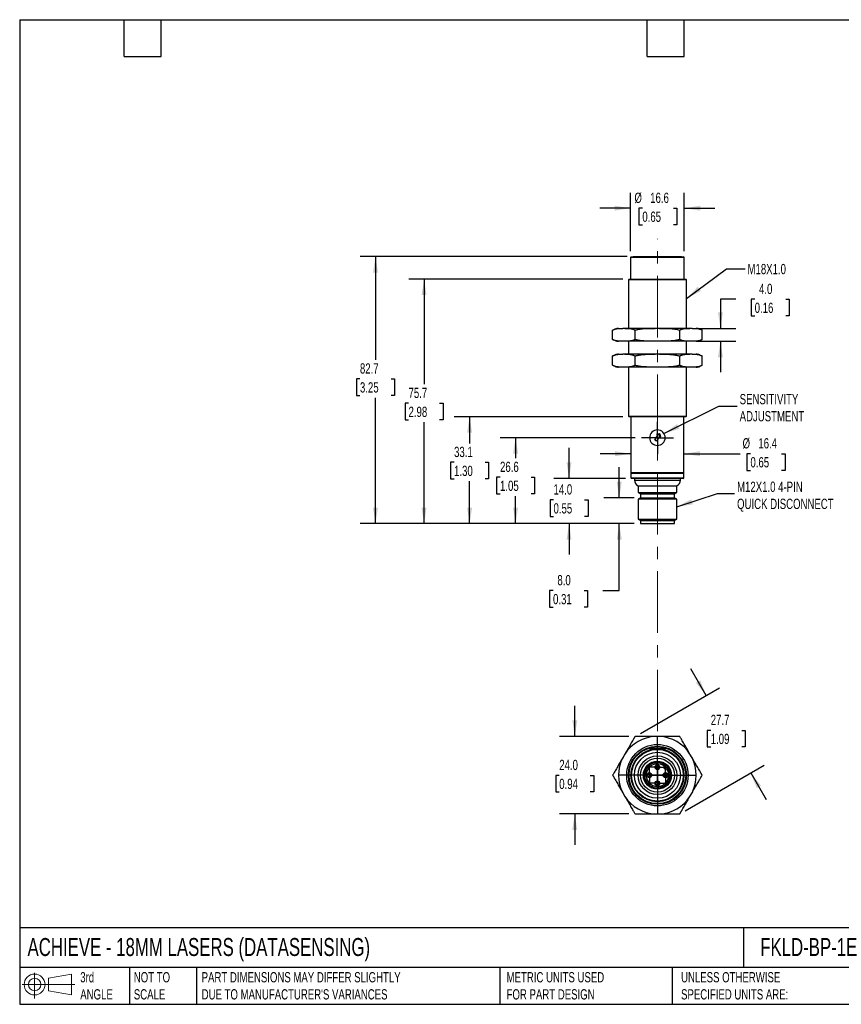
# Model space of a CAD drawing. Header units: millimetres. Extents: x 10 to 410, y 10 to 314.
# Tile 1 of 2: x 10 to 264, y 10 to 314. Entities that reach past the tile are written whole.
import ezdxf

# ---------------------------------------------------------------- set-up
doc = ezdxf.new("R2010")
doc.units = ezdxf.units.MM
doc.header["$LTSCALE"] = 1.5
doc.linetypes.add('CENTERX2', pattern=[20.32, 12.7, -2.54, 2.54, -2.54])
doc.layers.add('CENTER', color=40, linetype='CENTERX2')
doc.layers.add('DIMENSIONS', color=140, linetype='Continuous', lineweight=25)
doc.layers.add('TEXT', color=140, linetype='Continuous', lineweight=25)
doc.styles.add('SLDTEXTSTYLE0', font='TXT', dxfattribs={"width": 0.7})
doc.dimstyles.new('SLDDIMSTYLE0', dxfattribs={"dimtxt": 3.237012, "dimasz": 4.953, "dimexe": 0, "dimexo": 0.0625, "dimgap": 0.809253, "dimtad": 0, "dimtih": 1, "dimtoh": 1, "dimdec": 1, "dimrnd": 1e-09, "dimzin": 4, "dimdsep": 46, "dimtxsty": 'SLDTEXTSTYLE0', "dimsah": 1, "dimcen": 0.09, "dimadec": 0, "dimazin": 1, "dimtfac": 1, "dimtdec": 1, "dimtmove": 0, "dimatfit": 0, "dimfxl": 0, "dimfrac": 2, "dimtolj": 1, "dimtzin": 12, "dimarcsym": 0})
doc.dimstyles.new('SLDDIMSTYLE1', dxfattribs={"dimtxt": 3.237012, "dimasz": 4.953, "dimexe": 0, "dimexo": 0.0625, "dimgap": 0.809253, "dimtad": 0, "dimtih": 1, "dimtoh": 1, "dimdec": 1, "dimrnd": 1e-09, "dimzin": 12, "dimdsep": 46, "dimtxsty": 'SLDTEXTSTYLE0', "dimsah": 1, "dimcen": 0.09, "dimadec": 0, "dimazin": 3, "dimtfac": 1, "dimtdec": 1, "dimtofl": 0, "dimtmove": 0, "dimatfit": 3, "dimfxl": 0, "dimfrac": 2, "dimtolj": 1, "dimtzin": 12, "dimarcsym": 0})
doc.dimstyles.new('SLDDIMSTYLE2', dxfattribs={"dimtxt": 3.237012, "dimasz": 4.953, "dimexe": 0, "dimexo": 0.0625, "dimgap": 0.809253, "dimtad": 0, "dimtih": 1, "dimtoh": 1, "dimdec": 1, "dimrnd": 1e-09, "dimzin": 12, "dimdsep": 46, "dimtxsty": 'SLDTEXTSTYLE0', "dimsah": 1, "dimcen": 0.09, "dimadec": 0, "dimazin": 3, "dimtfac": 1, "dimtdec": 1, "dimtmove": 0, "dimatfit": 0, "dimfxl": 0, "dimfrac": 2, "dimtolj": 1, "dimtzin": 12, "dimarcsym": 0})
doc.dimstyles.new('SLDDIMSTYLE3', dxfattribs={"dimtxt": 0.18, "dimasz": 4.953, "dimexe": 0, "dimexo": 0.0625, "dimgap": 0, "dimtad": 0, "dimtih": 1, "dimtoh": 1, "dimdec": 0, "dimrnd": 1e-09, "dimzin": 0, "dimdsep": 46, "dimtxsty": 'Standard', "dimsah": 1, "dimcen": 0.09, "dimadec": 0, "dimazin": 0, "dimtfac": 4.953, "dimtdec": 0, "dimtofl": 0, "dimtmove": 0, "dimatfit": 3, "dimfxl": 0, "dimfrac": 2, "dimtolj": 1, "dimtzin": 0, "dimarcsym": 0})

# ---------------------------------------------------------------- blocks, each defined once
blk = doc.blocks.new('Block11')
at = {"color": 7, "linetype": 'Continuous', "lineweight": 18}
for p, q in [((3.88, 7.97), (3.88, 0)), ((8.22, 6.25), (15.26, 7.55)), ((8.22, 2.39), (8.22, 6.25)), ((15.26, 7.55), (15.26, 1.1)), ((0, 4.32), (16.31, 4.32)), ((8.22, 2.39), (15.26, 1.1))]:
    blk.add_line(p, q, dxfattribs=at)
for radius in [3.23, 1.93]:
    blk.add_circle((3.88, 4.32), radius, dxfattribs=at)
blk = doc.blocks.new('Block12')
at = {"color": 7, "linetype": 'Continuous'}
blk.add_blockref('Block11', (0, 0), dxfattribs=at)
blk = doc.blocks.new('_D')
at = {"layer": 'DIMENSIONS'}
for p, q in [((195.17, 166.32), (195.17, 175.84)), ((199.82, 166.32), (190.41, 166.32)), ((199.82, 158.32), (190.41, 158.32)), ((195.17, 137.59), (195.17, 158.32)), ((174.66, 137.59), (173.58, 137.59)), ((173.58, 137.59), (173.58, 132.45)), ((184.28, 137.59), (185.37, 137.59)), ((185.37, 137.59), (185.37, 132.45)), ((190.12, 137.59), (195.17, 137.59)), ((173.58, 132.45), (174.66, 132.45)), ((185.37, 132.45), (184.28, 132.45))]:
    blk.add_line(p, q, dxfattribs=at)
for points in [[(195.17, 166.32), (195.93, 171.27), (194.41, 171.27)], [(195.17, 158.32), (194.41, 153.36), (195.93, 153.36)]]:
    blk.add_solid(points, dxfattribs=at)
at = {"layer": 'DIMENSIONS', "char_height": 3.175, "attachment_point": 1, "style": 'SLDTEXTSTYLE0'}
for s, insert in [('8.0', (176.01, 142.41)), ('0.31', (174.66, 136.54))]:
    blk.add_mtext(s, dxfattribs=dict(at, insert=insert))
blk = doc.blocks.new('_D_1')
at = {"layer": 'DIMENSIONS'}
for p, q in [((179.62, 172.32), (179.62, 181.84)), ((197.07, 172.32), (174.86, 172.32)), ((174.81, 165.69), (173.72, 165.69)), ((173.72, 165.69), (173.72, 160.55)), ((184.43, 165.69), (185.52, 165.69)), ((185.52, 165.69), (185.52, 160.55)), ((173.72, 160.55), (174.81, 160.55)), ((185.52, 160.55), (184.43, 160.55)), ((199.82, 158.32), (174.86, 158.32)), ((179.62, 158.32), (179.62, 148.79))]:
    blk.add_line(p, q, dxfattribs=at)
for points in [[(179.62, 172.32), (180.38, 177.27), (178.86, 177.27)], [(179.62, 158.32), (178.86, 153.36), (180.38, 153.36)]]:
    blk.add_solid(points, dxfattribs=at)
at = {"layer": 'DIMENSIONS', "char_height": 3.175, "attachment_point": 1, "style": 'SLDTEXTSTYLE0'}
for s, insert in [('14.0', (174.81, 170.51)), ('0.55', (174.81, 164.64))]:
    blk.add_mtext(s, dxfattribs=dict(at, insert=insert))
blk = doc.blocks.new('_D_2')
at = {"layer": 'DIMENSIONS'}
for p, q in [((200.13, 184.92), (158.3, 184.92)), ((163.06, 184.92), (163.06, 178.55)), ((158.25, 172.68), (157.16, 172.68)), ((157.16, 172.68), (157.16, 167.53)), ((167.87, 172.68), (168.95, 172.68)), ((168.95, 172.68), (168.95, 167.53)), ((157.16, 167.53), (158.25, 167.53)), ((163.06, 158.32), (163.06, 166.81)), ((168.95, 167.53), (167.87, 167.53)), ((199.82, 158.32), (158.3, 158.32))]:
    blk.add_line(p, q, dxfattribs=at)
for points in [[(163.06, 184.92), (162.3, 179.96), (163.82, 179.96)], [(163.06, 158.32), (163.82, 163.27), (162.3, 163.27)]]:
    blk.add_solid(points, dxfattribs=at)
at = {"layer": 'DIMENSIONS', "char_height": 3.175, "attachment_point": 1, "style": 'SLDTEXTSTYLE0'}
for s, insert in [('26.6', (158.25, 177.5)), ('1.05', (158.25, 171.63))]:
    blk.add_mtext(s, dxfattribs=dict(at, insert=insert))
blk = doc.blocks.new('_D_3')
at = {"layer": 'DIMENSIONS'}
for p, q in [((196.27, 191.42), (144.06, 191.42)), ((148.83, 191.42), (148.83, 183.16)), ((144.02, 177.3), (142.93, 177.3)), ((142.93, 177.3), (142.93, 172.15)), ((153.64, 177.3), (154.72, 177.3)), ((154.72, 177.3), (154.72, 172.15)), ((142.93, 172.15), (144.02, 172.15)), ((148.83, 158.32), (148.83, 171.43)), ((154.72, 172.15), (153.64, 172.15)), ((199.82, 158.32), (144.06, 158.32))]:
    blk.add_line(p, q, dxfattribs=at)
for points in [[(148.83, 191.42), (148.07, 186.46), (149.59, 186.46)], [(148.83, 158.32), (149.59, 163.27), (148.07, 163.27)]]:
    blk.add_solid(points, dxfattribs=at)
at = {"layer": 'DIMENSIONS', "char_height": 3.175, "attachment_point": 1, "style": 'SLDTEXTSTYLE0'}
for s, insert in [('33.1', (144.02, 182.11)), ('1.30', (144.02, 176.24))]:
    blk.add_mtext(s, dxfattribs=dict(at, insert=insert))
blk = doc.blocks.new('_D_4')
at = {"layer": 'DIMENSIONS'}
for p, q in [((196.27, 234.02), (129.96, 234.02)), ((134.73, 234.02), (134.73, 201.45)), ((129.92, 195.58), (128.83, 195.58)), ((128.83, 195.58), (128.83, 190.43)), ((139.54, 195.58), (140.62, 195.58)), ((140.62, 195.58), (140.62, 190.43)), ((128.83, 190.43), (129.92, 190.43)), ((134.73, 158.32), (134.73, 189.71)), ((140.62, 190.43), (139.54, 190.43)), ((199.82, 158.32), (129.96, 158.32))]:
    blk.add_line(p, q, dxfattribs=at)
for points in [[(134.73, 234.02), (133.97, 229.06), (135.49, 229.06)], [(134.73, 158.32), (135.49, 163.27), (133.97, 163.27)]]:
    blk.add_solid(points, dxfattribs=at)
at = {"layer": 'DIMENSIONS', "char_height": 3.175, "attachment_point": 1, "style": 'SLDTEXTSTYLE0'}
for s, insert in [('75.7', (129.92, 200.39)), ('2.98', (129.92, 194.52))]:
    blk.add_mtext(s, dxfattribs=dict(at, insert=insert))
blk = doc.blocks.new('_D_5')
at = {"layer": 'DIMENSIONS'}
for p, q in [((197.57, 240.97), (114.93, 240.97)), ((119.69, 240.97), (119.69, 209.01)), ((114.88, 203.14), (113.79, 203.14)), ((113.79, 203.14), (113.79, 198)), ((124.5, 203.14), (125.59, 203.14)), ((125.59, 203.14), (125.59, 198)), ((113.79, 198), (114.88, 198)), ((119.69, 158.32), (119.69, 197.27)), ((125.59, 198), (124.5, 198)), ((199.82, 158.32), (114.93, 158.32))]:
    blk.add_line(p, q, dxfattribs=at)
for points in [[(119.69, 240.97), (118.93, 236.01), (120.45, 236.01)], [(119.69, 158.32), (120.45, 163.27), (118.93, 163.27)]]:
    blk.add_solid(points, dxfattribs=at)
at = {"layer": 'DIMENSIONS', "char_height": 3.175, "attachment_point": 1, "style": 'SLDTEXTSTYLE0'}
for s, insert in [('82.7', (114.88, 207.96)), ('3.25', (114.88, 202.09))]:
    blk.add_mtext(s, dxfattribs=dict(at, insert=insert))
blk = doc.blocks.new('_D_6')
at = {"layer": 'DIMENSIONS'}
for p, q in [((231.26, 227.77), (226.49, 227.77)), ((226.49, 227.77), (226.49, 218.78)), ((237.09, 227.77), (236.01, 227.77)), ((236.01, 227.77), (236.01, 222.62)), ((246.71, 227.77), (247.8, 227.77)), ((247.8, 227.77), (247.8, 222.62)), ((236.01, 222.62), (237.09, 222.62)), ((247.8, 222.62), (246.71, 222.62)), ((219.6, 218.78), (231.25, 218.78)), ((219.6, 214.78), (231.25, 214.78)), ((226.49, 214.78), (226.49, 205.25))]:
    blk.add_line(p, q, dxfattribs=at)
for points in [[(226.49, 218.78), (227.25, 223.73), (225.73, 223.73)], [(226.49, 214.78), (225.73, 209.82), (227.25, 209.82)]]:
    blk.add_solid(points, dxfattribs=at)
at = {"layer": 'DIMENSIONS', "char_height": 3.175, "attachment_point": 1, "style": 'SLDTEXTSTYLE0'}
for s, insert in [('4.0', (238.44, 232.58)), ('0.16', (237.09, 226.72))]:
    blk.add_mtext(s, dxfattribs=dict(at, insert=insert))
blk = doc.blocks.new('_D_7')
at = {"layer": 'DIMENSIONS'}
for p, q in [((198.68, 242.62), (198.68, 260.73)), ((215.28, 242.62), (215.28, 260.73)), ((198.68, 255.97), (189.15, 255.97)), ((202.31, 255.97), (201.22, 255.97)), ((201.22, 255.97), (201.22, 250.82)), ((211.93, 255.97), (213.02, 255.97)), ((213.02, 255.97), (213.02, 250.82)), ((215.28, 255.97), (224.8, 255.97)), ((201.22, 250.82), (202.31, 250.82)), ((213.02, 250.82), (211.93, 250.82))]:
    blk.add_line(p, q, dxfattribs=at)
for points in [[(198.68, 255.97), (193.72, 256.73), (193.72, 255.21)], [(215.28, 255.97), (220.23, 255.21), (220.23, 256.73)]]:
    blk.add_solid(points, dxfattribs=at)
at = {"layer": 'DIMENSIONS', "char_height": 3.175, "attachment_point": 1, "style": 'SLDTEXTSTYLE0'}
for s, insert in [('%%c', (199.87, 260.78)), ('16.6', (204.75, 260.78)), ('0.65', (202.31, 254.92))]:
    blk.add_mtext(s, dxfattribs=dict(at, insert=insert))
blk = doc.blocks.new('_D_8')
at = {"layer": 'DIMENSIONS'}
for p, q in [((198.78, 179.96), (189.25, 179.96)), ((215.18, 179.96), (232.61, 179.96)), ((235.78, 179.96), (234.7, 179.96)), ((234.7, 179.96), (234.7, 174.81)), ((245.4, 179.96), (246.49, 179.96)), ((246.49, 179.96), (246.49, 174.81)), ((234.7, 174.81), (235.78, 174.81)), ((246.49, 174.81), (245.4, 174.81))]:
    blk.add_line(p, q, dxfattribs=at)
for points in [[(198.78, 179.96), (193.82, 180.72), (193.82, 179.2)], [(215.18, 179.96), (220.13, 179.2), (220.13, 180.72)]]:
    blk.add_solid(points, dxfattribs=at)
at = {"layer": 'DIMENSIONS', "char_height": 3.175, "attachment_point": 1, "style": 'SLDTEXTSTYLE0'}
for s, insert in [('%%c', (233.34, 184.78)), ('16.4', (238.23, 184.78)), ('0.65', (235.78, 178.91))]:
    blk.add_mtext(s, dxfattribs=dict(at, insert=insert))
blk = doc.blocks.new('SW_CENTERMARKSYMBOL_0')
at = {"layer": 'CENTER', "color": 0}
for p, q in [((0, 2.54), (0, 4.94)), ((-2.54, 0), (-4.94, 0)), ((0, 0), (-2.54, 0)), ((0, 0), (0, 2.54)), ((0, 0), (0, -2.54)), ((0, 0), (2.54, 0)), ((2.54, 0), (4.94, 0)), ((0, -2.54), (0, -4.94))]:
    blk.add_line(p, q, dxfattribs=at)
blk = doc.blocks.new('_D_9')
at = {"layer": 'DIMENSIONS'}
for p, q in [((181.39, 92.44), (181.39, 101.96)), ((198.14, 92.44), (176.63, 92.44)), ((176.58, 80.39), (175.49, 80.39)), ((175.49, 80.39), (175.49, 75.25)), ((186.2, 80.39), (187.28, 80.39)), ((187.28, 80.39), (187.28, 75.25)), ((175.49, 75.25), (176.58, 75.25)), ((187.28, 75.25), (186.2, 75.25)), ((198.14, 68.44), (176.63, 68.44)), ((181.39, 68.44), (181.39, 58.91))]:
    blk.add_line(p, q, dxfattribs=at)
for points in [[(181.39, 92.44), (182.15, 97.39), (180.63, 97.39)], [(181.39, 68.44), (180.63, 63.49), (182.15, 63.49)]]:
    blk.add_solid(points, dxfattribs=at)
at = {"layer": 'DIMENSIONS', "char_height": 3.175, "attachment_point": 1, "style": 'SLDTEXTSTYLE0'}
for s, insert in [('24.0', (176.58, 85.21)), ('0.94', (176.58, 79.34))]:
    blk.add_mtext(s, dxfattribs=dict(at, insert=insert))
blk = doc.blocks.new('_D_10')
at = {"layer": 'DIMENSIONS'}
for p, q in [((222.05, 105.14), (217.29, 113.39)), ((201.7, 93.39), (226.17, 107.52)), ((223.48, 94.33), (222.4, 94.33)), ((222.4, 94.33), (222.4, 89.18)), ((233.1, 94.33), (234.19, 94.33)), ((234.19, 94.33), (234.19, 89.18)), ((222.4, 89.18), (223.48, 89.18)), ((234.19, 89.18), (233.1, 89.18)), ((215.56, 69.39), (240.03, 83.52)), ((235.9, 81.14), (240.67, 72.89))]:
    blk.add_line(p, q, dxfattribs=at)
for points in [[(222.05, 105.14), (220.23, 109.81), (218.91, 109.05)], [(235.9, 81.14), (237.72, 76.47), (239.04, 77.23)]]:
    blk.add_solid(points, dxfattribs=at)
at = {"layer": 'DIMENSIONS', "char_height": 3.175, "attachment_point": 1, "style": 'SLDTEXTSTYLE0'}
for s, insert in [('27.7', (223.48, 99.14)), ('1.09', (223.48, 93.27))]:
    blk.add_mtext(s, dxfattribs=dict(at, insert=insert))
blk = doc.blocks.new('SW_CENTERMARKSYMBOL_1')
at = {"layer": 'CENTER', "color": 0}
for p, q in [((0, 5.08), (0, 12.048)), ((-5.08, 0), (-12.048, 0)), ((0, 0), (-2.54, 0)), ((0, 0), (0, 2.54)), ((0, 0), (0, -2.54)), ((0, 0), (2.54, 0)), ((5.08, 0), (12.048, 0)), ((0, -5.08), (0, -12.048))]:
    blk.add_line(p, q, dxfattribs=at)
blk = doc.blocks.new('SW_CENTERMARKSYMBOL_2')
at = {"layer": 'CENTER', "color": 0}
for p, q in [((-2.54, 0), (-3.04, 0)), ((0, 0), (-2.54, 0)), ((0, 2.54), (0, 3.04)), ((0, 0), (0, 2.54)), ((0, 0), (0, -2.54)), ((0, 0), (2.54, 0)), ((2.54, 0), (3.04, 0)), ((0, -2.54), (0, -3.04))]:
    blk.add_line(p, q, dxfattribs=at)
blk = doc.blocks.new('SW_CENTERMARKSYMBOL_3')
at = {"layer": 'CENTER', "color": 0}
for p, q in [((-2.54, 0), (-3.04, 0)), ((0, 0), (-2.54, 0)), ((0, 2.54), (0, 3.04)), ((0, 0), (0, 2.54)), ((0, 0), (0, -2.54)), ((0, 0), (2.54, 0)), ((2.54, 0), (3.04, 0)), ((0, -2.54), (0, -3.04))]:
    blk.add_line(p, q, dxfattribs=at)
blk = doc.blocks.new('SW_CENTERMARKSYMBOL_4')
at = {"layer": 'CENTER', "color": 0}
for p, q in [((-2.54, 0), (-3.04, 0)), ((0, 0), (-2.54, 0)), ((0, 2.54), (0, 3.04)), ((0, 0), (0, 2.54)), ((0, 0), (0, -2.54)), ((0, 0), (2.54, 0)), ((2.54, 0), (3.04, 0)), ((0, -2.54), (0, -3.04))]:
    blk.add_line(p, q, dxfattribs=at)
blk = doc.blocks.new('SW_CENTERMARKSYMBOL_5')
at = {"layer": 'CENTER', "color": 0}
for p, q in [((-2.54, 0), (-3.04, 0)), ((0, 0), (-2.54, 0)), ((0, 2.54), (0, 3.04)), ((0, 0), (0, 2.54)), ((0, 0), (0, -2.54)), ((0, 0), (2.54, 0)), ((2.54, 0), (3.04, 0)), ((0, -2.54), (0, -3.04))]:
    blk.add_line(p, q, dxfattribs=at)

msp = doc.modelspace()

# ---------------------------------------------------------------- linework, layer by layer
for p, q in [((198.88, 240.92), (206.98, 240.92)), ((199.48, 240.97), (199.48, 240.92)), ((199.48, 240.97), (206.98, 240.97)), ((206.98, 240.97), (214.48, 240.97)), ((206.98, 240.92), (215.08, 240.92)), ((214.48, 240.92), (214.48, 240.97)), ((198.68, 240.72), (198.68, 234.02)), ((206.98, 240.72), (198.68, 240.72)), ((215.28, 240.72), (206.98, 240.72)), ((215.28, 234.02), (215.28, 240.72)), ((198.18, 234.02), (197.98, 233.82)), ((197.98, 233.82), (197.98, 218.78)), ((215.98, 233.82), (197.98, 233.82)), ((198.18, 234.02), (215.78, 234.02)), ((215.98, 233.82), (215.78, 234.02)), ((215.98, 218.78), (215.98, 233.82)), ((193.18, 218.26), (193.12, 218.22)), ((193.12, 215.33), (193.12, 218.22)), ((196.91, 218.78), (196.26, 218.78)), ((206.33, 218.78), (196.91, 218.78)), ((200.05, 215.33), (200.05, 218.22)), ((207.63, 218.78), (206.33, 218.78)), ((217.04, 218.78), (207.63, 218.78)), ((213.91, 215.33), (213.91, 218.22)), ((217.7, 218.78), (217.04, 218.78)), ((220.83, 218.22), (220.72, 218.29)), ((220.83, 215.33), (220.83, 218.22)), ((193.12, 215.33), (193.23, 215.27)), ((196.91, 214.78), (196.26, 214.78)), ((206.33, 214.78), (196.91, 214.78)), ((197.98, 214.78), (197.98, 210.78)), ((207.63, 214.78), (206.33, 214.78)), ((217.04, 214.78), (207.63, 214.78)), ((215.98, 210.78), (215.98, 214.78)), ((217.7, 214.78), (217.04, 214.78)), ((220.78, 215.3), (220.83, 215.33)), ((196.91, 210.78), (196.26, 210.78)), ((206.33, 210.78), (196.91, 210.78)), ((207.63, 210.78), (206.33, 210.78)), ((217.04, 210.78), (207.63, 210.78)), ((217.7, 210.78), (217.04, 210.78)), ((193.18, 210.26), (193.12, 210.22)), ((193.12, 207.33), (193.12, 210.22)), ((193.12, 207.33), (193.23, 207.27)), ((200.05, 207.33), (200.05, 210.22)), ((213.91, 207.33), (213.91, 210.22)), ((220.83, 210.22), (220.72, 210.29)), ((220.78, 207.3), (220.83, 207.33)), ((220.83, 207.33), (220.83, 210.22)), ((196.91, 206.78), (196.26, 206.78)), ((206.33, 206.78), (196.91, 206.78)), ((197.98, 206.78), (197.98, 191.62)), ((207.63, 206.78), (206.33, 206.78)), ((217.04, 206.78), (207.63, 206.78)), ((215.98, 191.62), (215.98, 206.78)), ((217.7, 206.78), (217.04, 206.78)), ((197.98, 191.62), (198.18, 191.42)), ((197.98, 191.62), (215.98, 191.62)), ((215.78, 191.42), (198.18, 191.42)), ((198.78, 191.42), (198.78, 174.12)), ((215.18, 174.12), (215.18, 191.42)), ((215.78, 191.42), (215.98, 191.62)), ((207.53, 186.15), (206.72, 185.95)), ((206.72, 185.95), (207.1, 185.71)), ((207.1, 185.71), (207.26, 185.97)), ((207.26, 185.97), (207.77, 185.66)), ((208.01, 185.18), (207.8, 185.99)), ((206.18, 184.17), (207.1, 185.71)), ((206.7, 183.86), (206.18, 184.17)), ((207.62, 185.41), (206.7, 183.86)), ((207.77, 185.66), (207.62, 185.41)), ((207.62, 185.41), (208.01, 185.18)), ((198.78, 174.12), (198.98, 173.92)), ((198.78, 174.12), (215.18, 174.12)), ((198.78, 173.92), (198.78, 172.52)), ((198.78, 173.92), (215.18, 173.92)), ((214.98, 173.92), (215.18, 174.12)), ((215.18, 172.52), (215.18, 173.92)), ((198.78, 172.52), (215.18, 172.52)), ((214.98, 172.32), (198.98, 172.32)), ((199.88, 172.32), (199.88, 171.8)), ((199.88, 171.8), (214.08, 171.8)), ((214.08, 171.8), (214.08, 172.32)), ((200.98, 170.01), (200.98, 167.95)), ((200.98, 170.01), (212.98, 170.01)), ((200.98, 167.95), (201.73, 167.52)), ((200.98, 167.95), (212.98, 167.95)), ((212.23, 167.52), (212.98, 167.95)), ((212.98, 167.95), (212.98, 170.01)), ((201.73, 166.32), (200.98, 165.88)), ((200.98, 165.88), (200.98, 159.75)), ((212.98, 165.88), (200.98, 165.88)), ((201.73, 167.52), (201.73, 166.32)), ((201.73, 167.52), (212.23, 167.52)), ((201.73, 166.32), (212.23, 166.32)), ((212.23, 166.32), (212.23, 167.52)), ((212.98, 165.88), (212.23, 166.32)), ((212.98, 159.75), (212.98, 165.88)), ((200.98, 159.75), (201.73, 159.32)), ((200.98, 159.75), (212.98, 159.75)), ((201.73, 159.32), (201.73, 158.32)), ((201.73, 159.32), (212.23, 159.32)), ((212.23, 159.32), (212.98, 159.75)), ((212.23, 158.32), (212.23, 159.32)), ((201.73, 158.32), (212.23, 158.32)), ((207.63, 92.44), (206.33, 92.44)), ((204.58, 88.64), (204.58, 88.28)), ((206.98, 88.64), (204.58, 88.64)), ((206.72, 88.69), (206.72, 88.64)), ((206.72, 88.69), (207.1, 88.69)), ((209.38, 88.64), (206.98, 88.64)), ((207.1, 88.69), (207.1, 88.64)), ((207.1, 88.69), (207.26, 88.69)), ((207.26, 88.64), (207.26, 88.69)), ((207.26, 88.69), (207.62, 88.69)), ((207.62, 88.69), (208.01, 88.69)), ((207.62, 88.69), (207.62, 88.64)), ((208.01, 88.69), (208.01, 88.64)), ((209.38, 88.28), (209.38, 88.64)), ((196.91, 87), (196.26, 85.87)), ((217.7, 85.87), (217.04, 87)), ((209.06, 83.37), (209.46, 83.77)), ((210.31, 82.92), (209.91, 82.53)), ((196.26, 75), (196.91, 73.87)), ((217.04, 73.87), (217.7, 75)), ((206.33, 68.44), (207.63, 68.44))]:
    msp.add_line(p, q)
for centre, radius in [((206.98, 80.44), 9.51), ((206.98, 80.44), 9), ((206.98, 80.44), 8.8), ((206.98, 80.44), 8.2), ((206.98, 80.44), 8), ((206.98, 80.44), 7.1), ((206.98, 80.44), 6), ((206.98, 80.44), 5.25), ((206.98, 80.44), 4.35), ((206.98, 80.44), 4.15), ((206.98, 82.94), 0.75), ((206.98, 82.94), 0.5), ((204.48, 80.44), 0.75), ((204.48, 80.44), 0.5), ((209.48, 80.44), 0.75), ((209.48, 80.44), 0.5), ((206.98, 77.94), 0.75), ((206.98, 77.94), 0.5)]:
    msp.add_circle(centre, radius)
for centre, radius, start, end in [((198.88, 240.72), 0.2, 90, 180), ((215.08, 240.72), 0.2, 0, 90), ((195.04, 215.2), 3.58, 91.2478, 109.9286), ((218.92, 215.2), 3.58, 70.6142, 88.7522), ((195.04, 218.35), 3.58, 250.6142, 268.7522), ((218.92, 218.35), 3.58, 271.2478, 289.9286), ((195.04, 207.2), 3.58, 91.2478, 109.9286), ((218.92, 207.2), 3.58, 70.6142, 88.7522), ((195.04, 210.35), 3.58, 250.6142, 268.7522), ((218.92, 210.35), 3.58, 271.2478, 289.9286), ((206.98, 184.92), 2.4, 90, 270), ((206.98, 184.92), 2.4, 270, 90), ((206.98, 184.92), 1.35, 52.3506, 65.9168), ((198.98, 172.52), 0.2, 180, 270), ((201.88, 171.8), 2, 180, 243.2563), ((212.08, 171.8), 2, 296.7437, 0), ((214.98, 172.52), 0.2, 270, 0), ((206.98, 80.44), 12.02, 93.1112, 146.8888), ((206.98, 80.44), 12.02, 33.1112, 86.8888), ((206.98, 80.44), 12.02, 153.1112, 206.8888), ((206.98, 80.44), 12.02, 333.1112, 26.8888), ((206.98, 80.44), 3.95, 53.737, 36.263), ((206.98, 80.44), 3.52, 54.7213, 35.2787), ((206.98, 80.44), 3.5, 54.7305, 35.2695), ((209.49, 82.95), 0.6, 135, 315), ((206.98, 80.44), 12.02, 213.1112, 266.8888), ((206.98, 80.44), 12.02, 273.1112, 326.8888)]:
    msp.add_arc(centre, radius, start, end)
for points, knots in [([(193.12, 218.22), (193.16, 218.25), (193.24, 218.3), (193.37, 218.36), (193.5, 218.42), (193.63, 218.48), (193.76, 218.52), (193.98, 218.59), (194.28, 218.67), (194.68, 218.72), (195.07, 218.75), (195.6, 218.77), (196, 218.78), (196.26, 218.78)], [0, 0, 0, 0, 0.040694, 0.081787, 0.123293, 0.165226, 0.207601, 0.25043, 0.374145, 0.499594, 0.624444, 0.749655, 1, 1, 1, 1]), ([(196.91, 218.78), (197.17, 218.78), (197.57, 218.77), (198.1, 218.75), (198.49, 218.72), (198.88, 218.67), (199.23, 218.58), (199.54, 218.48), (199.8, 218.37), (199.97, 218.27), (200.05, 218.22)], [0, 0, 0, 0, 0.249858, 0.374748, 0.499299, 0.624724, 0.748439, 0.834032, 0.917848, 1, 1, 1, 1]), ([(200.05, 218.22), (200.13, 218.25), (200.3, 218.3), (200.55, 218.36), (200.8, 218.42), (201.06, 218.48), (201.32, 218.52), (201.76, 218.59), (202.37, 218.67), (203.16, 218.72), (203.95, 218.75), (205.01, 218.77), (205.8, 218.78), (206.33, 218.78)], [0, 0, 0, 0, 0.0405417, 0.0814798, 0.1228286, 0.1646018, 0.206813, 0.249476, 0.3738178, 0.4999145, 0.6247358, 0.7499156, 1, 1, 1, 1]), ([(207.63, 218.78), (208.16, 218.78), (208.95, 218.77), (210, 218.75), (210.79, 218.72), (211.58, 218.67), (212.28, 218.58), (212.89, 218.48), (213.4, 218.37), (213.74, 218.27), (213.91, 218.22)], [0, 0, 0, 0, 0.249911, 0.374819, 0.499388, 0.624811, 0.748523, 0.834087, 0.917875, 1, 1, 1, 1]), ([(213.91, 218.22), (213.95, 218.25), (214.03, 218.3), (214.15, 218.36), (214.28, 218.42), (214.41, 218.48), (214.54, 218.52), (214.76, 218.59), (215.07, 218.67), (215.46, 218.72), (215.86, 218.75), (216.38, 218.77), (216.78, 218.78), (217.04, 218.78)], [0, 0, 0, 0, 0.040694, 0.081787, 0.123293, 0.165226, 0.207601, 0.25043, 0.374145, 0.499594, 0.624444, 0.749655, 1, 1, 1, 1]), ([(217.7, 218.78), (217.96, 218.78), (218.35, 218.77), (218.88, 218.75), (219.28, 218.72), (219.67, 218.67), (220.02, 218.58), (220.32, 218.48), (220.58, 218.37), (220.75, 218.27), (220.83, 218.22)], [0, 0, 0, 0, 0.249858, 0.374748, 0.499299, 0.624724, 0.748439, 0.834032, 0.917848, 1, 1, 1, 1]), ([(196.26, 214.78), (196, 214.78), (195.6, 214.78), (195.07, 214.8), (194.68, 214.83), (194.29, 214.89), (193.94, 214.97), (193.63, 215.07), (193.37, 215.18), (193.2, 215.28), (193.12, 215.33)], [0, 0, 0, 0, 0.249858, 0.374748, 0.499299, 0.624724, 0.748439, 0.834032, 0.917848, 1, 1, 1, 1]), ([(200.05, 215.33), (200.01, 215.31), (199.93, 215.26), (199.8, 215.19), (199.67, 215.13), (199.54, 215.08), (199.41, 215.03), (199.19, 214.96), (198.89, 214.89), (198.49, 214.83), (198.1, 214.8), (197.57, 214.78), (197.18, 214.78), (196.91, 214.78)], [0, 0, 0, 0, 0.040694, 0.081787, 0.123293, 0.165226, 0.207601, 0.25043, 0.374145, 0.499594, 0.624444, 0.749655, 1, 1, 1, 1]), ([(206.33, 214.78), (205.8, 214.78), (205.01, 214.78), (203.96, 214.8), (203.17, 214.83), (202.38, 214.89), (201.68, 214.97), (201.07, 215.07), (200.55, 215.18), (200.22, 215.28), (200.05, 215.33)], [0, 0, 0, 0, 0.2499108, 0.3748189, 0.4993876, 0.624811, 0.7485234, 0.8340874, 0.9178754, 1, 1, 1, 1]), ([(213.91, 215.33), (213.82, 215.31), (213.66, 215.26), (213.41, 215.19), (213.15, 215.13), (212.9, 215.08), (212.63, 215.03), (212.2, 214.96), (211.58, 214.89), (210.79, 214.83), (210, 214.8), (208.95, 214.78), (208.16, 214.78), (207.63, 214.78)], [0, 0, 0, 0, 0.040542, 0.08148, 0.122829, 0.164602, 0.206813, 0.249476, 0.373818, 0.499914, 0.624736, 0.749916, 1, 1, 1, 1]), ([(217.04, 214.78), (216.78, 214.78), (216.39, 214.78), (215.86, 214.8), (215.46, 214.83), (215.07, 214.89), (214.72, 214.97), (214.42, 215.07), (214.16, 215.18), (213.99, 215.28), (213.91, 215.33)], [0, 0, 0, 0, 0.249858, 0.374748, 0.4992988, 0.6247243, 0.7484395, 0.8340325, 0.9178484, 1, 1, 1, 1]), ([(220.83, 215.33), (220.79, 215.31), (220.71, 215.26), (220.58, 215.19), (220.46, 215.13), (220.33, 215.08), (220.2, 215.03), (219.98, 214.96), (219.67, 214.89), (219.28, 214.83), (218.88, 214.8), (218.36, 214.78), (217.96, 214.78), (217.7, 214.78)], [0, 0, 0, 0, 0.040694, 0.081787, 0.123293, 0.165226, 0.207601, 0.25043, 0.374145, 0.499594, 0.624444, 0.749655, 1, 1, 1, 1]), ([(193.12, 210.22), (193.16, 210.25), (193.24, 210.3), (193.37, 210.36), (193.5, 210.42), (193.63, 210.48), (193.76, 210.52), (193.98, 210.59), (194.28, 210.67), (194.68, 210.72), (195.07, 210.75), (195.6, 210.77), (196, 210.78), (196.26, 210.78)], [0, 0, 0, 0, 0.040694, 0.0817869, 0.1232931, 0.1652264, 0.2076007, 0.2504298, 0.3741445, 0.4995936, 0.6244445, 0.749655, 1, 1, 1, 1]), ([(196.91, 210.78), (197.17, 210.78), (197.57, 210.77), (198.1, 210.75), (198.49, 210.72), (198.88, 210.67), (199.23, 210.58), (199.54, 210.48), (199.8, 210.37), (199.97, 210.27), (200.05, 210.22)], [0, 0, 0, 0, 0.249858, 0.374748, 0.4992988, 0.6247243, 0.7484395, 0.8340325, 0.9178484, 1, 1, 1, 1]), ([(200.05, 210.22), (200.13, 210.25), (200.3, 210.3), (200.55, 210.36), (200.8, 210.42), (201.06, 210.48), (201.32, 210.52), (201.76, 210.59), (202.37, 210.67), (203.16, 210.72), (203.95, 210.75), (205.01, 210.77), (205.8, 210.78), (206.33, 210.78)], [0, 0, 0, 0, 0.040542, 0.08148, 0.122829, 0.164602, 0.206813, 0.249476, 0.373818, 0.499914, 0.624736, 0.749916, 1, 1, 1, 1]), ([(207.63, 210.78), (208.16, 210.78), (208.95, 210.77), (210, 210.75), (210.79, 210.72), (211.58, 210.67), (212.28, 210.58), (212.89, 210.48), (213.4, 210.37), (213.74, 210.27), (213.91, 210.22)], [0, 0, 0, 0, 0.249911, 0.374819, 0.499388, 0.624811, 0.748523, 0.834087, 0.917875, 1, 1, 1, 1]), ([(213.91, 210.22), (213.95, 210.25), (214.03, 210.3), (214.15, 210.36), (214.28, 210.42), (214.41, 210.48), (214.54, 210.52), (214.76, 210.59), (215.07, 210.67), (215.46, 210.72), (215.86, 210.75), (216.38, 210.77), (216.78, 210.78), (217.04, 210.78)], [0, 0, 0, 0, 0.040694, 0.081787, 0.123293, 0.165226, 0.207601, 0.25043, 0.374145, 0.499594, 0.624444, 0.749655, 1, 1, 1, 1]), ([(217.7, 210.78), (217.96, 210.78), (218.35, 210.77), (218.88, 210.75), (219.28, 210.72), (219.67, 210.67), (220.02, 210.58), (220.32, 210.48), (220.58, 210.37), (220.75, 210.27), (220.83, 210.22)], [0, 0, 0, 0, 0.249858, 0.374748, 0.4992988, 0.6247243, 0.7484395, 0.8340325, 0.9178484, 1, 1, 1, 1]), ([(196.26, 206.78), (196, 206.78), (195.6, 206.78), (195.07, 206.8), (194.68, 206.83), (194.29, 206.89), (193.94, 206.97), (193.63, 207.07), (193.37, 207.18), (193.2, 207.28), (193.12, 207.33)], [0, 0, 0, 0, 0.249858, 0.374748, 0.499299, 0.624724, 0.748439, 0.834032, 0.917848, 1, 1, 1, 1]), ([(200.05, 207.33), (200.01, 207.31), (199.93, 207.26), (199.8, 207.19), (199.67, 207.13), (199.54, 207.08), (199.41, 207.03), (199.19, 206.96), (198.89, 206.89), (198.49, 206.83), (198.1, 206.8), (197.57, 206.78), (197.18, 206.78), (196.91, 206.78)], [0, 0, 0, 0, 0.040694, 0.081787, 0.123293, 0.165226, 0.207601, 0.25043, 0.374145, 0.499594, 0.624444, 0.749655, 1, 1, 1, 1]), ([(206.33, 206.78), (205.8, 206.78), (205.01, 206.78), (203.96, 206.8), (203.17, 206.83), (202.38, 206.89), (201.68, 206.97), (201.07, 207.07), (200.55, 207.18), (200.22, 207.28), (200.05, 207.33)], [0, 0, 0, 0, 0.249911, 0.374819, 0.499388, 0.624811, 0.748523, 0.834087, 0.917875, 1, 1, 1, 1]), ([(213.91, 207.33), (213.82, 207.31), (213.66, 207.26), (213.41, 207.19), (213.15, 207.13), (212.9, 207.08), (212.63, 207.03), (212.2, 206.96), (211.58, 206.89), (210.79, 206.83), (210, 206.8), (208.95, 206.78), (208.16, 206.78), (207.63, 206.78)], [0, 0, 0, 0, 0.0405417, 0.0814798, 0.1228286, 0.1646018, 0.206813, 0.249476, 0.3738178, 0.4999145, 0.6247358, 0.7499156, 1, 1, 1, 1]), ([(217.04, 206.78), (216.78, 206.78), (216.39, 206.78), (215.86, 206.8), (215.46, 206.83), (215.07, 206.89), (214.72, 206.97), (214.42, 207.07), (214.16, 207.18), (213.99, 207.28), (213.91, 207.33)], [0, 0, 0, 0, 0.249858, 0.374748, 0.499299, 0.624724, 0.748439, 0.834032, 0.917848, 1, 1, 1, 1]), ([(220.83, 207.33), (220.79, 207.31), (220.71, 207.26), (220.58, 207.19), (220.46, 207.13), (220.33, 207.08), (220.2, 207.03), (219.98, 206.96), (219.67, 206.89), (219.28, 206.83), (218.88, 206.8), (218.36, 206.78), (217.96, 206.78), (217.7, 206.78)], [0, 0, 0, 0, 0.040694, 0.081787, 0.123293, 0.165226, 0.207601, 0.25043, 0.374145, 0.499594, 0.624444, 0.749655, 1, 1, 1, 1]), ([(200.05, 92.44), (200.01, 92.37), (199.93, 92.23), (199.8, 92.01), (199.67, 91.79), (199.54, 91.56), (199.41, 91.33), (199.19, 90.96), (198.89, 90.43), (198.49, 89.75), (198.1, 89.06), (197.57, 88.15), (197.18, 87.46), (196.91, 87)], [0, 0, 0, 0, 0.040694, 0.081787, 0.123293, 0.165226, 0.207601, 0.25043, 0.374145, 0.499594, 0.624444, 0.749655, 1, 1, 1, 1]), ([(206.33, 92.44), (205.8, 92.44), (205.01, 92.44), (203.96, 92.44), (203.17, 92.44), (202.38, 92.44), (201.68, 92.44), (201.07, 92.44), (200.55, 92.44), (200.22, 92.44), (200.05, 92.44)], [0, 0, 0, 0, 0.249911, 0.374819, 0.499388, 0.624811, 0.748523, 0.834087, 0.917875, 1, 1, 1, 1]), ([(213.91, 92.44), (213.82, 92.44), (213.66, 92.44), (213.41, 92.44), (213.15, 92.44), (212.9, 92.44), (212.63, 92.44), (212.2, 92.44), (211.58, 92.44), (210.79, 92.44), (210, 92.44), (208.95, 92.44), (208.16, 92.44), (207.63, 92.44)], [0, 0, 0, 0, 0.0405417, 0.0814798, 0.1228286, 0.1646018, 0.206813, 0.249476, 0.3738178, 0.4999145, 0.6247358, 0.7499156, 1, 1, 1, 1]), ([(217.04, 87), (216.78, 87.46), (216.39, 88.14), (215.86, 89.06), (215.46, 89.74), (215.07, 90.42), (214.72, 91.03), (214.42, 91.56), (214.16, 92), (213.99, 92.3), (213.91, 92.44)], [0, 0, 0, 0, 0.249858, 0.374748, 0.499299, 0.624724, 0.748439, 0.834032, 0.917848, 1, 1, 1, 1]), ([(196.26, 85.87), (196, 85.42), (195.6, 84.73), (195.07, 83.82), (194.68, 83.14), (194.29, 82.46), (193.94, 81.85), (193.63, 81.32), (193.37, 80.87), (193.2, 80.58), (193.12, 80.44)], [0, 0, 0, 0, 0.249858, 0.374748, 0.499299, 0.624724, 0.748439, 0.834032, 0.917848, 1, 1, 1, 1]), ([(220.83, 80.44), (220.79, 80.51), (220.71, 80.65), (220.58, 80.87), (220.46, 81.09), (220.33, 81.32), (220.2, 81.55), (219.98, 81.92), (219.67, 82.45), (219.28, 83.13), (218.88, 83.82), (218.36, 84.73), (217.96, 85.42), (217.7, 85.87)], [0, 0, 0, 0, 0.040694, 0.081787, 0.123293, 0.165226, 0.207601, 0.25043, 0.374145, 0.499594, 0.624444, 0.749655, 1, 1, 1, 1]), ([(193.12, 80.44), (193.16, 80.37), (193.24, 80.23), (193.37, 80.01), (193.5, 79.79), (193.63, 79.56), (193.76, 79.33), (193.98, 78.96), (194.28, 78.43), (194.68, 77.75), (195.07, 77.06), (195.6, 76.15), (196, 75.46), (196.26, 75)], [0, 0, 0, 0, 0.040694, 0.081787, 0.123293, 0.165226, 0.207601, 0.25043, 0.374145, 0.499594, 0.624444, 0.749655, 1, 1, 1, 1]), ([(217.7, 75), (217.96, 75.46), (218.35, 76.14), (218.88, 77.06), (219.28, 77.74), (219.67, 78.42), (220.02, 79.03), (220.32, 79.56), (220.58, 80), (220.75, 80.3), (220.83, 80.44)], [0, 0, 0, 0, 0.249858, 0.374748, 0.4992988, 0.6247243, 0.7484395, 0.8340325, 0.9178484, 1, 1, 1, 1]), ([(196.91, 73.87), (197.17, 73.42), (197.57, 72.73), (198.1, 71.82), (198.49, 71.14), (198.88, 70.46), (199.23, 69.85), (199.54, 69.32), (199.8, 68.87), (199.97, 68.58), (200.05, 68.44)], [0, 0, 0, 0, 0.249858, 0.374748, 0.499299, 0.624724, 0.748439, 0.834032, 0.917848, 1, 1, 1, 1]), ([(213.91, 68.44), (213.95, 68.51), (214.03, 68.65), (214.15, 68.87), (214.28, 69.09), (214.41, 69.32), (214.54, 69.55), (214.76, 69.92), (215.07, 70.45), (215.46, 71.13), (215.86, 71.82), (216.38, 72.73), (216.78, 73.42), (217.04, 73.87)], [0, 0, 0, 0, 0.040694, 0.081787, 0.123293, 0.165226, 0.207601, 0.25043, 0.374145, 0.499594, 0.624444, 0.749655, 1, 1, 1, 1]), ([(200.05, 68.44), (200.13, 68.44), (200.3, 68.44), (200.55, 68.44), (200.8, 68.44), (201.06, 68.44), (201.32, 68.44), (201.76, 68.44), (202.37, 68.44), (203.16, 68.44), (203.95, 68.44), (205.01, 68.44), (205.8, 68.44), (206.33, 68.44)], [0, 0, 0, 0, 0.040542, 0.08148, 0.122829, 0.164602, 0.206813, 0.249476, 0.373818, 0.499914, 0.624736, 0.749916, 1, 1, 1, 1]), ([(207.63, 68.44), (208.16, 68.44), (208.95, 68.44), (210, 68.44), (210.79, 68.44), (211.58, 68.44), (212.28, 68.44), (212.89, 68.44), (213.4, 68.44), (213.74, 68.44), (213.91, 68.44)], [0, 0, 0, 0, 0.249911, 0.374819, 0.499388, 0.624811, 0.748523, 0.834087, 0.917875, 1, 1, 1, 1])]:
    msp.add_open_spline(points, degree=3, knots=knots)
at = {"layer": 'CENTER', "linetype": 'CENTERX2', "lineweight": 18}
msp.add_line((206.98, 94.03), (206.98, 246.49), dxfattribs=at)
at = {"layer": 'TEXT'}
for p, q in [((9.52, 314.32), (409.57, 314.32)), ((9.52, 314.32), (9.52, 9.52)), ((41.91, 302.89), (41.91, 314.32)), ((53.34, 302.89), (53.34, 314.32)), ((203.83, 302.89), (203.83, 314.32)), ((215.26, 302.89), (215.26, 314.32)), ((41.91, 302.89), (53.34, 302.89)), ((203.83, 302.89), (215.26, 302.89)), ((409.57, 33.19), (9.52, 33.19)), ((233.64, 33.19), (233.64, 20.95)), ((409.57, 20.95), (9.52, 20.95)), ((43.57, 20.95), (43.57, 9.52)), ((64.26, 20.95), (64.26, 9.52)), ((158.23, 20.95), (158.23, 9.52)), ((211.5, 20.95), (211.5, 9.52)), ((9.52, 9.52), (409.57, 9.52))]:
    msp.add_line(p, q, dxfattribs=at)

# ---------------------------------------------------------------- block references
at = {"layer": 'CENTER'}
for name, p in [('SW_CENTERMARKSYMBOL_0', (206.98, 184.92)), ('SW_CENTERMARKSYMBOL_1', (206.98, 80.44)), ('SW_CENTERMARKSYMBOL_3', (206.98, 82.94)), ('SW_CENTERMARKSYMBOL_4', (204.48, 80.44)), ('SW_CENTERMARKSYMBOL_5', (209.48, 80.44)), ('SW_CENTERMARKSYMBOL_2', (206.98, 77.94))]:
    msp.add_blockref(name, p, dxfattribs=at)
at = {"layer": 'TEXT'}
msp.add_blockref('Block12', (10.26, 11.33), dxfattribs=at)

# ---------------------------------------------------------------- texts
at = {"layer": 'DIMENSIONS', "char_height": 3.175, "attachment_point": 1, "style": 'SLDTEXTSTYLE0'}
for s, insert in [('M18X1.0', (234.88, 238.72)), ('SENSITIVITY^JADJUSTMENT', (232.44, 198.46)), ('M12X1.0 4-PIN^JQUICK DISCONNECT', (231.64, 171.32))]:
    msp.add_mtext(s, dxfattribs=dict(at, insert=insert))
at = {"layer": 'TEXT', "attachment_point": 1, "style": 'SLDTEXTSTYLE0'}
for s, insert, char_height in [('ACHIEVE - 18MM LASERS (DATASENSING)', (11.95, 30.04), 5.5562), ('FKLD-BP-1E', (238.81, 30.04), 5.556), ('3rd^JANGLE', (28.28, 19.49), 3.175), ('NOT TO^JSCALE', (44.86, 19.49), 3.175), ("PART DIMENSIONS MAY DIFFER SLIGHTLY ^JDUE TO MANUFACTURER'S VARIANCES", (65.87, 19.49), 3.175), ('METRIC UNITS USED ^JFOR PART DESIGN', (160.28, 19.49), 3.175), ('UNLESS OTHERWISE ^JSPECIFIED UNITS ARE:', (214.3, 19.49), 3.175)]:
    msp.add_mtext(s, dxfattribs=dict(at, insert=insert, char_height=char_height))

# ---------------------------------------------------------------- dimensions: what is measured, and where the dimension line sits
at = {"layer": 'DIMENSIONS'}
for base, p1, p2, picture, middle in [((215.28, 255.97), (198.68, 240.72), (215.28, 240.72), '_D_7', (207.12, 255.97)), ((215.18, 179.96), (198.78, 174.12), (215.18, 174.12), '_D_8', (240.59, 179.96))]:
    dim = msp.add_linear_dim(base=base, p1=p1, p2=p2, text='%%c<>', dimstyle='SLDDIMSTYLE2', dxfattribs=at)
    dim.commit()
    dim.dimension.update_dxf_attribs({"geometry": picture, "text_midpoint": middle, "dimtype": 160})
for base, p1, p2, angle, dimstyle, picture, middle in [((119.68999267, 240.96719781), (201.72748398, 158.31719781), (199.47748398, 240.96719781), 90, 'SLDDIMSTYLE1', '_D_5', (119.68999267, 203.14177261)), ((134.73, 234.02), (201.73, 158.32), (198.18, 234.02), 90, 'SLDDIMSTYLE1', '_D_4', (134.73, 195.58)), ((226.49, 218.78), (217.7, 214.78), (217.7, 218.78), 90, 'SLDDIMSTYLE0', '_D_6', (226.49, 227.77)), ((148.83, 191.42), (201.73, 158.32), (198.18, 191.42), 90, 'SLDDIMSTYLE1', '_D_3', (148.83, 177.3)), ((163.06, 184.92), (201.73, 158.32), (202.04, 184.92), 90, 'SLDDIMSTYLE1', '_D_2', (163.06, 172.68)), ((179.62, 172.32), (201.73, 158.32), (198.98, 172.32), 90, 'SLDDIMSTYLE0', '_D_1', (179.62, 165.69)), ((195.17, 166.32), (201.73, 158.32), (201.73, 166.32), 90, 'SLDDIMSTYLE0', '_D', (195.17, 137.59)), ((235.9, 81.14), (200.05, 92.44), (213.91, 68.44), 300, 'SLDDIMSTYLE2', '_D_10', (228.29, 94.33)), ((181.39, 68.44), (200.05, 92.44), (200.05, 68.44), 90, 'SLDDIMSTYLE0', '_D_9', (181.39, 80.39))]:
    dim = msp.add_linear_dim(base=base, p1=p1, p2=p2, angle=angle, dimstyle=dimstyle, dxfattribs=at)
    dim.commit()
    dim.dimension.update_dxf_attribs({"geometry": picture, "text_midpoint": middle, "dimtype": 160})

# ---------------------------------------------------------------- leaders
for points in [[(215.98, 228.03), (228.32, 237.16), (234.11, 237.16)], [(209.01, 186.19), (225.97, 194.71), (231.63, 194.71)], [(212.98, 163.53), (225.56, 167.66), (230.89, 167.66)]]:
    msp.add_leader(points, dimstyle='SLDDIMSTYLE3', dxfattribs=at)

doc.saveas('drawing.dxf')
